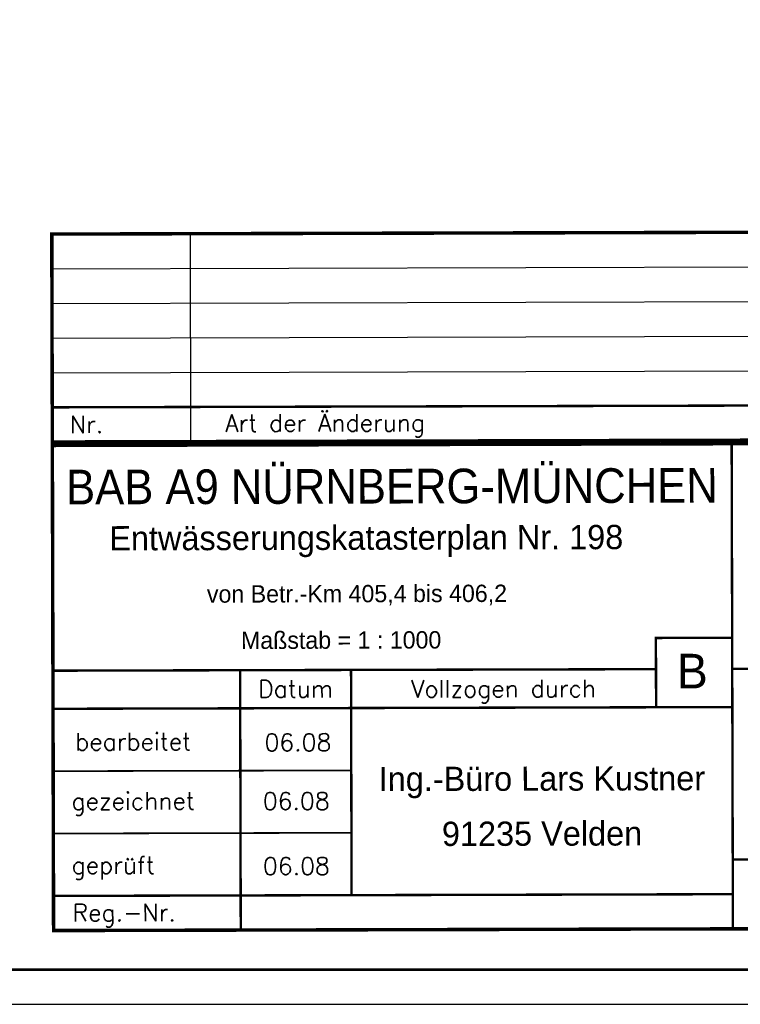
# Model space of a CAD drawing. Extents: x 0 to 1135, y 0 to 420.
# Tile 18 of 52: x 954 to 1058, y 0 to 142. Entities that reach past the tile are written whole.
import ezdxf
from ezdxf.enums import TextEntityAlignment as Align

# ---------------------------------------------------------------- set-up
doc = ezdxf.new("R2010")
doc.units = 0
doc.header["$LTSCALE"] = 2
doc.header["$MEASUREMENT"] = 0
doc.linetypes.add('AUSGEZOGEN', pattern=[0])
for name, color, linetype in [('BAUWOTOP', 250, 'AUSGEZOGEN'), ('FBR', 8, 'CONTINUOUS'), ('LEGENDE', 7, 'AUSGEZOGEN'), ('RAHMEN', 250, 'AUSGEZOGEN')]:
    doc.layers.add(name, color=color, linetype=linetype)
doc.styles.add('ROMANS', font='romans.shx', dxfattribs={"width": 0.8})
doc.styles.add('UNIR-H', font='unir_h.shx', dxfattribs={"width": 0.8})
doc.styles.add('UNIR-O', font='unir_o.shx')

msp = doc.modelspace()

# ---------------------------------------------------------------- linework, layer by layer
at = {"layer": 'FBR'}
for points in [[(88.01, 187.53, 0), (104.84, 188.97, 0), (166.44, 194.27, -0.000002), (228.71, 199.62, 0.000002), (290.98, 204.97, 0.000001), (321.65, 207.61, 0.000001), (340.8, 209.25, 0.000002), (353.25, 210.32, -0.000001), (365.71, 211.39, -0.000007)], [(87.67, 191.51, 0), (104.5, 192.96, 0), (166.1, 198.25, -0.000002), (228.37, 203.61, 0.000002), (290.64, 208.96, 0.000001), (321.31, 211.59, 0.000001), (340.45, 213.24, 0.000002), (352.91, 214.31, -0.000001), (365.36, 215.38, -0.000007)], [(377.82, 216.45, 0.000001), (390.27, 217.52, 0.000044)], [(378.16, 212.46, 0.000001), (390.61, 213.53, 0.000044)]]:
    msp.add_lwpolyline(points, format="xyb", dxfattribs=at)
at = {"layer": 'LEGENDE'}
for p, q in [((959.08, 106.14), (1124.08, 106.56)), ((959.09, 101.14), (1124.09, 101.56)), ((959.1, 96.14), (1124.1, 96.56)), ((959.12, 91.14), (1124.12, 91.56))]:
    msp.add_line(p, q, dxfattribs=at)
for points, const_width in [([(1124.06, 111.56), (959.06, 111.14)], 0.5), ([(959.06, 111.39), (959.14, 80.89)], 0.5), ([(959.13, 86.14), (1124.13, 86.56)], 0.35), ([(1124.39, 81.06), (958.89, 80.64)], 0.5), ([(959.14, 81.14), (1124.14, 81.56)], 0.5), ([(959.14, 80.89), (959.32, 10.39)], 0.5), ([(1057.32, 10.89), (1057.14, 80.89)], 0.35), ([(1046.24, 42.86), (1046.21, 52.86), (1057.21, 52.89)], 0.35), ([(959.23, 48.14), (1046.23, 48.36)], 0.35), ([(986.32, 10.71), (986.23, 48.21)], 0.35), ([(1002.31, 15.75), (1002.23, 48.25)], 0.35), ([(1057.23, 48.39), (1124.23, 48.56)], 0.35), ([(959.24, 42.64), (1057.24, 42.89)], 0.35), ([(959.26, 33.64), (1002.26, 33.75)], 0.25), ([(959.29, 24.64), (1002.29, 24.75)], 0.25), ([(1057.3, 20.89), (1124.3, 21.06)], 0.35), ([(959.31, 15.64), (1057.31, 15.89)], 0.35), ([(959.07, 10.64), (1124.57, 11.06)], 0.5)]:
    msp.add_lwpolyline(points, dxfattribs=dict(at, const_width=const_width))
msp.add_lwpolyline([(979.14, 81.19), (979.06, 111.19)], dxfattribs=at)
at = {"layer": 'RAHMEN'}
msp.add_line((950, 0), (1135, 0), dxfattribs=at)
at = {"layer": 'RAHMEN', "const_width": 0.35}
msp.add_lwpolyline([(25, 5), (1130, 5), (1130, 415), (25, 415), (25, 5)], dxfattribs=at)

# ---------------------------------------------------------------- texts
at = {"layer": 'BAUWOTOP', "style": 'UNIR-H'}
msp.add_text('von Betr.-Km 405,4 bis 406,2', height=2.5, rotation=0.1472, dxfattribs=at).set_placement((981.44, 57.95))
at = {"layer": 'LEGENDE'}
for s, height, style, p in [('Art der Änderung', 2.5, 'ROMANS', (984.09, 82.61)), ('Nr.', 2.5, 'ROMANS', (961.68, 82.43)), ('Entwässerungskatasterplan Nr. 198', 3.5, 'UNIR-H', (967.36, 65.49)), ('Maßstab = 1 : 1000', 2.5, 'UNIR-H', (986.36, 51.27)), ('B', 5, 'UNIR-H', (1049.24, 45.57)), ('06.08', 2.5, 'ROMANS', (989.75, 36.53)), ('gezeichnet', 2.5, 'ROMANS', (961.91, 28.06)), ('06.08', 2.5, 'ROMANS', (989.51, 28.06)), ('geprüft', 2.5, 'ROMANS', (961.93, 18.82)), ('06.08', 2.5, 'ROMANS', (989.53, 18.68)), ('Reg.-Nr.', 2.5, 'ROMANS', (962.06, 11.97))]:
    msp.add_text(s, height=height, rotation=0.1472, dxfattribs=dict(at, style=style)).set_placement(p)
at = {"layer": 'LEGENDE', "style": 'UNIR-H', "width": 0.895858}
msp.add_text('BAB A9 NÜRNBERG-MÜNCHEN', height=5, rotation=0.1567, dxfattribs=at).set_placement((961.13, 72.13), (1055.14, 72.39), align=Align.FIT)
at = {"layer": 'LEGENDE'}
for s, height, style, p in [('Vollzogen durch', 2.5, 'ROMANS', (1024.24, 44.3)), ('Datum', 2.5, 'ROMANS', (994.24, 44.27)), ('bearbeitet', 2.5, 'ROMANS', (970.8, 36.65)), ('Ing.-Büro Lars Kustner', 3.5, 'UNIR-O', (1029.77, 30.82)), ('91235 Velden', 3.5, 'UNIR-O', (1029.79, 22.88))]:
    msp.add_text(s, height=height, rotation=0.1472, dxfattribs=dict(at, style=style)).set_placement(p, align=Align.CENTER)

doc.saveas('drawing.dxf')
